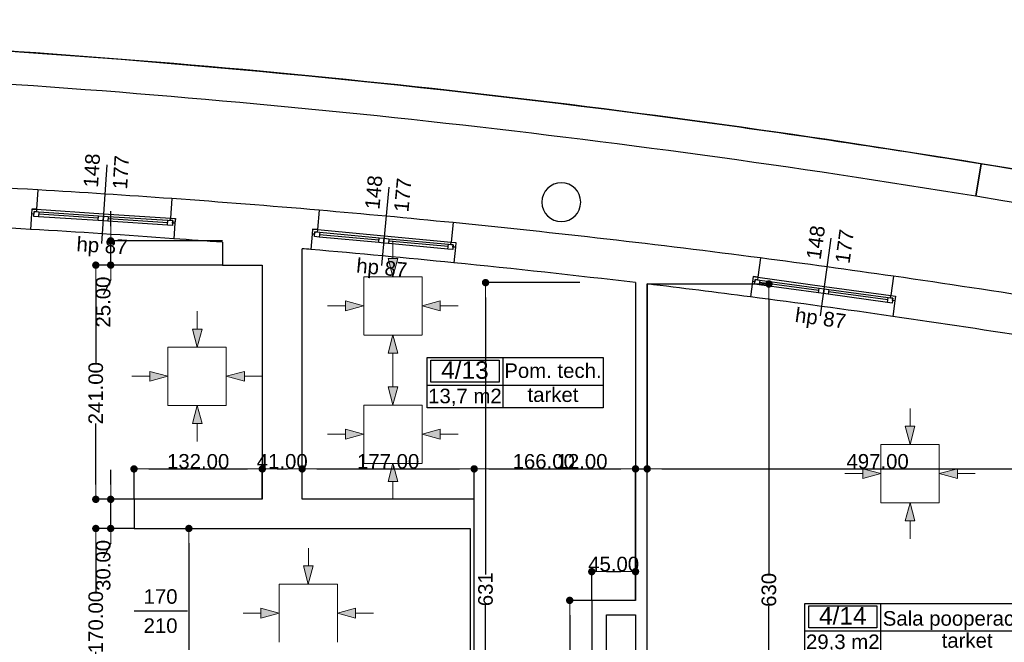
# Model space of a CAD drawing. Header units: millimetres. Extents: x -175445 to -20415, y -559200 to 231527.
# Tile 101 of 256: x -124714 to -114583, y -157432 to -151025. Entities that reach past the tile are written whole.
import ezdxf
from ezdxf.enums import TextEntityAlignment as Align

# ---------------------------------------------------------------- set-up
doc = ezdxf.new("R2010")
doc.units = ezdxf.units.MM
doc.header["$MEASUREMENT"] = 0
for name, color, linetype in [('Linia', 7, 'Continuous'), ('Obiekt', 7, 'Continuous'), ('Okno', 7, 'Continuous'), ('Strefa', 7, 'Continuous'), ('Strop', 7, 'Continuous'), ('Słup', 7, 'Continuous'), ('Wymiary', 63, 'Continuous'), ('Ściana', 7, 'Continuous')]:
    doc.layers.add(name, color=color, linetype=linetype)
doc.styles.add('Arial', font='txt')
doc.dimstyles.new('GENERATED_STYLE__1', dxfattribs={"dimtxt": 150, "dimasz": 152, "dimexe": 0.18, "dimexo": 0, "dimgap": 0.09, "dimtad": 1, "dimtih": 1, "dimtoh": 1, "dimlfac": 0.1, "dimzin": 0, "dimdsep": 46, "dimtxsty": 'Arial', "dimblk": 'ARROWHEAD_11', "dimblk1": 'ARROWHEAD_11', "dimblk2": 'ARROWHEAD_11', "dimcen": 0.09, "dimclrd": 114, "dimclre": 114, "dimclrt": 114, "dimazin": 0, "dimtfac": 1, "dimtdec": 4, "dimtmove": 0, "dimatfit": 3, "dimfxl": 1, "dimtolj": 1, "dimtzin": 0, "dimarcsym": 0})
doc.dimstyles.new('GENERATED_STYLE__2', dxfattribs={"dimtxt": 150, "dimasz": 152, "dimexe": 0.18, "dimexo": 0, "dimgap": 0.09, "dimtad": 1, "dimlfac": 0.1, "dimzin": 0, "dimdsep": 46, "dimtxsty": 'Arial', "dimblk": 'ARROWHEAD_11', "dimblk1": 'ARROWHEAD_11', "dimblk2": 'ARROWHEAD_11', "dimcen": 0.09, "dimclrd": 114, "dimclre": 114, "dimclrt": 114, "dimazin": 0, "dimtfac": 1, "dimtdec": 4, "dimtmove": 0, "dimatfit": 3, "dimfxl": 1, "dimtolj": 1, "dimtzin": 0, "dimarcsym": 0})

# ---------------------------------------------------------------- blocks, each defined once
blk = doc.blocks.new('Pom. tech._4_13_13', base_point=(-119744, 40584))
at = {"layer": 'Strefa'}
for p, q in [((-120523, 40867), (-118711, 40867)), ((-120523, 40349), (-120523, 40867)), ((-120484, 40841), (-119783, 40841)), ((-120484, 40615), (-120484, 40841)), ((-119783, 40841), (-119783, 40615)), ((-119744, 40867), (-119744, 40349)), ((-118711, 40867), (-118711, 40349)), ((-120523, 40584), (-118711, 40584)), ((-119783, 40615), (-120484, 40615)), ((-118711, 40349), (-120523, 40349))]:
    blk.add_line(p, q, dxfattribs=at)
at = {"layer": 'Strefa', "style": 'Arial'}
for tag, height, p in [('ROOM_NUMBER', 180, (-120133, 40739)), ('ROOM_NAME', 150, (-119227, 40733)), ('ROOM_CALC_AREA', 150, (-120133, 40472)), ('floor_f', 150, (-119227, 40486))]:
    blk.add_attdef(tag, text='', height=height, dxfattribs=at).set_placement(p, align=Align.MIDDLE_CENTER)
blk = doc.blocks.new('Sala pooperacyjna_4_14_14', base_point=(-115856, 38055))
at = {"layer": 'Strefa'}
for p, q in [((-116635, 38338), (-114076, 38338)), ((-116635, 37820), (-116635, 38338)), ((-116596, 38312), (-115895, 38312)), ((-116596, 38086), (-116596, 38312)), ((-115895, 38312), (-115895, 38086)), ((-115856, 38338), (-115856, 37820)), ((-114076, 38338), (-114076, 37820)), ((-116635, 38055), (-114076, 38055)), ((-115895, 38086), (-116596, 38086)), ((-114076, 37820), (-116635, 37820))]:
    blk.add_line(p, q, dxfattribs=at)
at = {"layer": 'Strefa', "style": 'Arial'}
for tag, height, p in [('ROOM_NUMBER', 180, (-116245, 38210)), ('ROOM_NAME', 150, (-114966, 38184)), ('ROOM_CALC_AREA', 150, (-116245, 37943)), ('floor_f', 150, (-114966, 37957))]:
    blk.add_attdef(tag, text='', height=height, dxfattribs=at).set_placement(p, align=Align.MIDDLE_CENTER)
blk = doc.blocks.new('ARROWHEAD_11')
at = {"color": 0, "linetype": 'Continuous', "lineweight": 0}
blk.add_line((0, 0), (-1, 0), dxfattribs=at)
at = {"color": 0, "linetype": 'Continuous', "lineweight": 0, "const_width": 0.25, "flags": 128}
blk.add_lwpolyline([(-0.125, 0, 1), (0.125, 0, 1)], format="xyb", close=True, dxfattribs=at)
blk = doc.blocks.new('*D1291')
at = {"layer": 'Defpoints', "color": 0}
for p in [(-123931, -156261), (-123538, -156261), (-123538, -157961)]:
    blk.add_point(p, dxfattribs=at)
at = {"layer": 'Wymiary', "color": 114, "lineweight": -2}
for p, q in [((-123538, -156261), (-123932, -156261)), ((-123931, -156413), (-123931, -156920)), ((-123931, -157809), (-123931, -157529)), ((-123538, -157961), (-123932, -157961))]:
    blk.add_line(p, q, dxfattribs=at)
at = {"layer": 'Wymiary', "color": 114, "lineweight": -2, "xscale": 152, "yscale": 152, "zscale": 152}
for p, rotation in [((-123931, -156261), 90), ((-123931, -157961), 270)]:
    blk.add_blockref('ARROWHEAD_11', p, dxfattribs=dict(at, rotation=rotation))
at = {"layer": 'Wymiary', "color": 114, "lineweight": 13, "insert": (-123931, -157224), "char_height": 150, "attachment_point": 5, "rotation": 90, "style": 'Arial'}
blk.add_mtext('\\A1;170.00', dxfattribs=at)
blk = doc.blocks.new('*D1292')
at = {"layer": 'Defpoints', "color": 0}
for p in [(-123778, -155961), (-123538, -155961), (-123538, -156261)]:
    blk.add_point(p, dxfattribs=at)
at = {"layer": 'Wymiary', "color": 114, "lineweight": -2}
for p, q in [((-123778, -155809), (-123778, -155657)), ((-123538, -155961), (-123778, -155961)), ((-123778, -156261), (-123778, -155961)), ((-123538, -156261), (-123778, -156261)), ((-123778, -156413), (-123855, -156565))]:
    blk.add_line(p, q, dxfattribs=at)
at = {"layer": 'Wymiary', "color": 114, "lineweight": -2, "xscale": 152, "yscale": 152, "zscale": 152}
for p, rotation in [((-123778, -155961), 270), ((-123778, -156261), 90)]:
    blk.add_blockref('ARROWHEAD_11', p, dxfattribs=dict(at, rotation=rotation))
at = {"layer": 'Wymiary', "color": 114, "lineweight": 13, "insert": (-123855, -156641), "char_height": 150, "attachment_point": 5, "rotation": 90, "style": 'Arial'}
blk.add_mtext('\\A1;30.00', dxfattribs=at)
blk = doc.blocks.new('*D1293')
at = {"layer": 'Defpoints', "color": 0}
for p in [(-123931, -153551), (-122628, -153551), (-123538, -155961)]:
    blk.add_point(p, dxfattribs=at)
at = {"layer": 'Wymiary', "color": 114, "lineweight": -2}
for p, q in [((-122628, -153551), (-123932, -153551)), ((-123931, -153703), (-123931, -154557)), ((-123931, -155809), (-123931, -155182)), ((-123538, -155961), (-123932, -155961))]:
    blk.add_line(p, q, dxfattribs=at)
at = {"layer": 'Wymiary', "color": 114, "lineweight": -2, "xscale": 152, "yscale": 152, "zscale": 152}
for p, rotation in [((-123931, -153551), 90), ((-123931, -155961), 270)]:
    blk.add_blockref('ARROWHEAD_11', p, dxfattribs=dict(at, rotation=rotation))
at = {"layer": 'Wymiary', "color": 114, "lineweight": 13, "insert": (-123931, -154869), "char_height": 150, "attachment_point": 5, "rotation": 90, "style": 'Arial'}
blk.add_mtext('\\A1;241.00', dxfattribs=at)
blk = doc.blocks.new('*D1294')
at = {"layer": 'Defpoints', "color": 0}
for p in [(-123778, -153301), (-122628, -153301), (-122628, -153551)]:
    blk.add_point(p, dxfattribs=at)
at = {"layer": 'Wymiary', "color": 114, "lineweight": -2}
for p, q in [((-123778, -153149), (-123778, -152997)), ((-122628, -153301), (-123778, -153301)), ((-123778, -153551), (-123778, -153301)), ((-122628, -153551), (-123778, -153551)), ((-123778, -153703), (-123855, -153855))]:
    blk.add_line(p, q, dxfattribs=at)
at = {"layer": 'Wymiary', "color": 114, "lineweight": -2, "xscale": 152, "yscale": 152, "zscale": 152}
for p, rotation in [((-123778, -153301), 270), ((-123778, -153551), 90)]:
    blk.add_blockref('ARROWHEAD_11', p, dxfattribs=dict(at, rotation=rotation))
at = {"layer": 'Wymiary', "color": 114, "lineweight": 13, "insert": (-123855, -153931), "char_height": 150, "attachment_point": 5, "rotation": 90, "style": 'Arial'}
blk.add_mtext('\\A1;25.00', dxfattribs=at)
blk = doc.blocks.new('*D1295')
at = {"layer": 'Defpoints', "color": 0}
for p in [(-119055, -157001), (-118828, -157001), (-118828, -160041)]:
    blk.add_point(p, dxfattribs=at)
at = {"layer": 'Wymiary', "color": 114, "lineweight": -2}
for p, q in [((-118828, -157001), (-119055, -157001)), ((-119055, -157153), (-119055, -158209)), ((-119055, -159889), (-119055, -158832)), ((-118828, -160041), (-119055, -160041))]:
    blk.add_line(p, q, dxfattribs=at)
at = {"layer": 'Wymiary', "color": 114, "lineweight": -2, "xscale": 152, "yscale": 152, "zscale": 152}
for p, rotation in [((-119055, -157001), 90), ((-119055, -160041), 270)]:
    blk.add_blockref('ARROWHEAD_11', p, dxfattribs=dict(at, rotation=rotation))
at = {"layer": 'Wymiary', "color": 114, "lineweight": 13, "insert": (-119055, -158521), "char_height": 150, "attachment_point": 5, "rotation": 90, "style": 'Arial'}
blk.add_mtext('\\A1;304.00', dxfattribs=at)
blk = doc.blocks.new('*D1300')
at = {"layer": 'Defpoints', "color": 0}
for p in [(-118258, -153745), (-117005, -153745), (-117348, -160041)]:
    blk.add_point(p, dxfattribs=at)
at = {"layer": 'Wymiary', "color": 114, "lineweight": -2}
for p, q in [((-118258, -153745), (-117005, -153745)), ((-117005, -153897), (-117005, -156727)), ((-117005, -159889), (-117005, -157059)), ((-117348, -160041), (-117005, -160041))]:
    blk.add_line(p, q, dxfattribs=at)
at = {"layer": 'Wymiary', "color": 114, "lineweight": -2, "xscale": 152, "yscale": 152, "zscale": 152}
for p, rotation in [((-117005, -153745), 90), ((-117005, -160041), 270)]:
    blk.add_blockref('ARROWHEAD_11', p, dxfattribs=dict(at, rotation=rotation))
at = {"layer": 'Wymiary', "color": 114, "lineweight": 13, "insert": (-117005, -156893), "char_height": 150, "attachment_point": 5, "rotation": 90, "style": 'Arial'}
blk.add_mtext('\\A1;630', dxfattribs=at)
blk = doc.blocks.new('*D1310')
at = {"layer": 'Defpoints', "color": 0}
for p in [(-119921, -153731), (-118950, -153731), (-118828, -160041)]:
    blk.add_point(p, dxfattribs=at)
at = {"layer": 'Wymiary', "color": 114, "lineweight": -2}
for p, q in [((-118950, -153731), (-119921, -153731)), ((-119921, -153883), (-119921, -156734)), ((-119921, -159889), (-119921, -157037)), ((-118828, -160041), (-119921, -160041))]:
    blk.add_line(p, q, dxfattribs=at)
at = {"layer": 'Wymiary', "color": 114, "lineweight": -2, "xscale": 152, "yscale": 152, "zscale": 152}
for p, rotation in [((-119921, -153731), 90), ((-119921, -160041), 270)]:
    blk.add_blockref('ARROWHEAD_11', p, dxfattribs=dict(at, rotation=rotation))
at = {"layer": 'Wymiary', "color": 114, "lineweight": 13, "insert": (-119921, -156886), "char_height": 150, "attachment_point": 5, "rotation": 90, "style": 'Arial'}
blk.add_mtext('\\A1;631', dxfattribs=at)
blk = doc.blocks.new('*D1311')
at = {"layer": 'Defpoints', "color": 0}
for p in [(-118378, -156705), (-118828, -157001), (-118378, -157001)]:
    blk.add_point(p, dxfattribs=at)
at = {"layer": 'Wymiary', "color": 114, "lineweight": -2}
for p, q in [((-118828, -157001), (-118828, -156705)), ((-118676, -156705), (-118530, -156705)), ((-118378, -157001), (-118378, -156705))]:
    blk.add_line(p, q, dxfattribs=at)
at = {"layer": 'Wymiary', "color": 114, "lineweight": -2, "xscale": 152, "yscale": 152, "zscale": 152, "rotation": 180}
blk.add_blockref('ARROWHEAD_11', (-118828, -156705), dxfattribs=at)
at = {"layer": 'Wymiary', "color": 114, "lineweight": -2, "xscale": 152, "yscale": 152, "zscale": 152}
blk.add_blockref('ARROWHEAD_11', (-118378, -156705), dxfattribs=at)
at = {"layer": 'Wymiary', "color": 114, "lineweight": 13, "insert": (-118603, -156628), "char_height": 150, "attachment_point": 5, "style": 'Arial'}
blk.add_mtext('\\A1;45.00', dxfattribs=at)
blk = doc.blocks.new('*D1312')
at = {"layer": 'Defpoints', "color": 0}
for p in [(-122218, -155648), (-123538, -155961), (-122218, -155961)]:
    blk.add_point(p, dxfattribs=at)
at = {"layer": 'Wymiary', "color": 114, "lineweight": -2}
for p, q in [((-123538, -155961), (-123538, -155647)), ((-123386, -155648), (-122370, -155648)), ((-122218, -155961), (-122218, -155647))]:
    blk.add_line(p, q, dxfattribs=at)
at = {"layer": 'Wymiary', "color": 114, "lineweight": -2, "xscale": 152, "yscale": 152, "zscale": 152, "rotation": 180}
blk.add_blockref('ARROWHEAD_11', (-123538, -155648), dxfattribs=at)
at = {"layer": 'Wymiary', "color": 114, "lineweight": -2, "xscale": 152, "yscale": 152, "zscale": 152}
blk.add_blockref('ARROWHEAD_11', (-122218, -155648), dxfattribs=at)
at = {"layer": 'Wymiary', "color": 114, "lineweight": 13, "insert": (-122878, -155571), "char_height": 150, "attachment_point": 5, "style": 'Arial'}
blk.add_mtext('\\A1;132.00', dxfattribs=at)
blk = doc.blocks.new('*D1313')
at = {"layer": 'Defpoints', "color": 0}
for p in [(-121808, -155648), (-122218, -155961), (-121808, -155961)]:
    blk.add_point(p, dxfattribs=at)
at = {"layer": 'Wymiary', "color": 114, "lineweight": -2}
for p, q in [((-122218, -155961), (-122218, -155647)), ((-122066, -155648), (-121960, -155648)), ((-121808, -155961), (-121808, -155647))]:
    blk.add_line(p, q, dxfattribs=at)
at = {"layer": 'Wymiary', "color": 114, "lineweight": -2, "xscale": 152, "yscale": 152, "zscale": 152, "rotation": 180}
blk.add_blockref('ARROWHEAD_11', (-122218, -155648), dxfattribs=at)
at = {"layer": 'Wymiary', "color": 114, "lineweight": -2, "xscale": 152, "yscale": 152, "zscale": 152}
blk.add_blockref('ARROWHEAD_11', (-121808, -155648), dxfattribs=at)
at = {"layer": 'Wymiary', "color": 114, "lineweight": 13, "insert": (-122013, -155571), "char_height": 150, "attachment_point": 5, "style": 'Arial'}
blk.add_mtext('\\A1;41.00', dxfattribs=at)
blk = doc.blocks.new('*D1314')
at = {"layer": 'Defpoints', "color": 0}
for p in [(-120038, -155648), (-121808, -155961), (-120038, -155961)]:
    blk.add_point(p, dxfattribs=at)
at = {"layer": 'Wymiary', "color": 114, "lineweight": -2}
for p, q in [((-121808, -155961), (-121808, -155647)), ((-121656, -155648), (-120190, -155648)), ((-120038, -155961), (-120038, -155647))]:
    blk.add_line(p, q, dxfattribs=at)
at = {"layer": 'Wymiary', "color": 114, "lineweight": -2, "xscale": 152, "yscale": 152, "zscale": 152, "rotation": 180}
blk.add_blockref('ARROWHEAD_11', (-121808, -155648), dxfattribs=at)
at = {"layer": 'Wymiary', "color": 114, "lineweight": -2, "xscale": 152, "yscale": 152, "zscale": 152}
blk.add_blockref('ARROWHEAD_11', (-120038, -155648), dxfattribs=at)
at = {"layer": 'Wymiary', "color": 114, "lineweight": 13, "insert": (-120923, -155571), "char_height": 150, "attachment_point": 5, "style": 'Arial'}
blk.add_mtext('\\A1;177.00', dxfattribs=at)
blk = doc.blocks.new('*D1315')
at = {"layer": 'Defpoints', "color": 0}
for p in [(-118378, -155648), (-120038, -155961), (-118378, -156886)]:
    blk.add_point(p, dxfattribs=at)
at = {"layer": 'Wymiary', "color": 114, "lineweight": -2}
for p, q in [((-120038, -155961), (-120038, -155647)), ((-119886, -155648), (-118530, -155648)), ((-118378, -156886), (-118378, -155647))]:
    blk.add_line(p, q, dxfattribs=at)
at = {"layer": 'Wymiary', "color": 114, "lineweight": -2, "xscale": 152, "yscale": 152, "zscale": 152, "rotation": 180}
blk.add_blockref('ARROWHEAD_11', (-120038, -155648), dxfattribs=at)
at = {"layer": 'Wymiary', "color": 114, "lineweight": -2, "xscale": 152, "yscale": 152, "zscale": 152}
blk.add_blockref('ARROWHEAD_11', (-118378, -155648), dxfattribs=at)
at = {"layer": 'Wymiary', "color": 114, "lineweight": 13, "insert": (-119322, -155571), "char_height": 150, "attachment_point": 5, "style": 'Arial'}
blk.add_mtext('\\A1;166.00', dxfattribs=at)
blk = doc.blocks.new('*D1316')
at = {"layer": 'Defpoints', "color": 0}
for p in [(-118258, -155648), (-118378, -156886), (-118258, -156886)]:
    blk.add_point(p, dxfattribs=at)
at = {"layer": 'Wymiary', "color": 114, "lineweight": -2}
for p, q in [((-119174, -155648), (-118682, -155648)), ((-118682, -155648), (-118530, -155648)), ((-118378, -156886), (-118378, -155647)), ((-118378, -155648), (-118258, -155648)), ((-118258, -156886), (-118258, -155647)), ((-118106, -155648), (-117954, -155648))]:
    blk.add_line(p, q, dxfattribs=at)
at = {"layer": 'Wymiary', "color": 114, "lineweight": -2, "xscale": 152, "yscale": 152, "zscale": 152}
blk.add_blockref('ARROWHEAD_11', (-118378, -155648), dxfattribs=at)
at = {"layer": 'Wymiary', "color": 114, "lineweight": -2, "xscale": 152, "yscale": 152, "zscale": 152, "rotation": 180}
blk.add_blockref('ARROWHEAD_11', (-118258, -155648), dxfattribs=at)
at = {"layer": 'Wymiary', "color": 114, "lineweight": 13, "insert": (-118928, -155571), "char_height": 150, "attachment_point": 5, "style": 'Arial'}
blk.add_mtext('\\A1;12.00', dxfattribs=at)
blk = doc.blocks.new('*D1338')
at = {"layer": 'Defpoints', "color": 0}
for p in [(-123538, -156261), (-122973, -156261), (-122048, -159601)]:
    blk.add_point(p, dxfattribs=at)
at = {"layer": 'Wymiary', "color": 114, "lineweight": -2}
for p, q in [((-123538, -156261), (-122973, -156261)), ((-122973, -156413), (-122973, -157619)), ((-122973, -159449), (-122973, -158242)), ((-122048, -159601), (-122973, -159601))]:
    blk.add_line(p, q, dxfattribs=at)
at = {"layer": 'Wymiary', "color": 114, "lineweight": -2, "xscale": 152, "yscale": 152, "zscale": 152}
for p, rotation in [((-122973, -156261), 90), ((-122973, -159601), 270)]:
    blk.add_blockref('ARROWHEAD_11', p, dxfattribs=dict(at, rotation=rotation))
at = {"layer": 'Wymiary', "color": 114, "lineweight": 13, "insert": (-122973, -157931), "char_height": 150, "attachment_point": 5, "rotation": 90, "style": 'Arial'}
blk.add_mtext('\\A1;334.00', dxfattribs=at)
blk = doc.blocks.new('*D1344')
at = {"layer": 'Defpoints', "color": 0}
for p in [(-118258, -153745), (-113288, -155648), (-113288, -157211)]:
    blk.add_point(p, dxfattribs=at)
at = {"layer": 'Wymiary', "color": 114, "lineweight": -2}
for p, q in [((-118258, -153745), (-118258, -155648)), ((-118106, -155648), (-113440, -155648)), ((-113288, -157211), (-113288, -155647))]:
    blk.add_line(p, q, dxfattribs=at)
at = {"layer": 'Wymiary', "color": 114, "lineweight": -2, "xscale": 152, "yscale": 152, "zscale": 152, "rotation": 180}
blk.add_blockref('ARROWHEAD_11', (-118258, -155648), dxfattribs=at)
at = {"layer": 'Wymiary', "color": 114, "lineweight": -2, "xscale": 152, "yscale": 152, "zscale": 152}
blk.add_blockref('ARROWHEAD_11', (-113288, -155648), dxfattribs=at)
at = {"layer": 'Wymiary', "color": 114, "lineweight": 13, "insert": (-115887, -155571), "char_height": 150, "attachment_point": 5, "style": 'Arial'}
blk.add_mtext('\\A1;497.00', dxfattribs=at)

msp = doc.modelspace()

# ---------------------------------------------------------------- hatches: boundary and pattern name
at = {"layer": 'Linia', "linetype": 'Continuous', "lineweight": 13}
for points in [[(-120874.015, -153669.813), (-120823.766, -153483.277), (-120923.766, -153483.144)], [(-121175.215, -153969.813), (-121361.817, -153919.813), (-121361.817, -154019.813)], [(-120574.415, -153969.813), (-120387.812, -154019.813), (-120387.812, -153919.813)], [(-122887.994, -154395.102), (-122837.745, -154208.566), (-122937.745, -154208.433)], [(-120874.015, -154269.812), (-120923.766, -154456.481), (-120823.766, -154456.348)], [(-123189.194, -154695.101), (-123375.796, -154645.101), (-123375.796, -154745.101)], [(-122588.394, -154695.101), (-122401.791, -154745.101), (-122401.791, -154645.101)], [(-120874.015, -154990.262), (-120823.766, -154803.726), (-120923.766, -154803.592)], [(-122887.994, -154995.101), (-122937.745, -155181.77), (-122837.745, -155181.637)], [(-121175.215, -155290.261), (-121361.817, -155240.261), (-121361.817, -155340.261)], [(-120574.415, -155290.261), (-120387.812, -155340.261), (-120387.812, -155240.261)], [(-115552.903, -155396.218), (-115502.654, -155209.682), (-115602.654, -155209.549)], [(-120874.015, -155590.261), (-120923.766, -155776.93), (-120823.766, -155776.797)], [(-115854.104, -155696.218), (-116040.706, -155646.218), (-116040.706, -155746.218)], [(-115253.304, -155696.218), (-115066.701, -155746.218), (-115066.701, -155646.218)], [(-115552.903, -155996.217), (-115602.654, -156182.886), (-115502.654, -156182.753)], [(-121744.413, -156832.521), (-121694.164, -156645.985), (-121794.164, -156645.852)], [(-122045.613, -157132.521), (-122232.216, -157082.521), (-122232.216, -157182.521)], [(-121444.813, -157132.521), (-121258.211, -157182.521), (-121258.211, -157082.521)]]:
    msp.add_hatch(color=256, dxfattribs=at).paths.add_polyline_path(points)

# ---------------------------------------------------------------- linework, layer by layer
at = {"layer": 'Linia', "lineweight": 13}
for p, q in [((-120873.521, -153299.438), (-120873.766, -153483.211)), ((-120874.015, -153669.813), (-120923.766, -153483.144)), ((-120923.766, -153483.144), (-120823.766, -153483.277)), ((-120874.015, -153669.813), (-120823.766, -153483.277)), ((-120574.415, -153670.213), (-121174.415, -153670.213)), ((-121174.415, -153670.213), (-121174.415, -154269.413)), ((-120574.415, -154269.413), (-120574.415, -153670.213)), ((-121545.59, -153969.813), (-121361.817, -153969.813)), ((-121175.215, -153969.813), (-121361.817, -153919.813)), ((-121361.817, -154019.813), (-121361.817, -153919.813)), ((-121175.215, -153969.813), (-121361.817, -154019.813)), ((-120574.415, -153969.813), (-120387.812, -153919.813)), ((-120574.415, -153969.813), (-120387.812, -154019.813)), ((-120387.812, -153919.813), (-120387.812, -154019.813)), ((-120204.04, -153969.813), (-120387.812, -153969.813)), ((-122887.499, -154024.727), (-122887.745, -154208.499)), ((-122887.994, -154395.102), (-122937.745, -154208.433)), ((-122937.745, -154208.433), (-122837.745, -154208.566)), ((-122887.994, -154395.102), (-122837.745, -154208.566)), ((-121174.415, -154270.213), (-120574.415, -154270.213)), ((-120874.015, -154269.812), (-120923.766, -154456.481)), ((-120874.015, -154269.812), (-120823.766, -154456.348)), ((-122588.394, -154395.501), (-123188.394, -154395.501)), ((-123188.394, -154395.501), (-123188.394, -154994.701)), ((-122588.394, -154994.701), (-122588.394, -154395.501)), ((-120823.766, -154456.348), (-120923.766, -154456.481)), ((-120873.521, -154640.187), (-120873.766, -154456.415)), ((-123559.569, -154695.101), (-123375.796, -154695.101)), ((-123189.194, -154695.101), (-123375.796, -154645.101)), ((-123375.796, -154745.101), (-123375.796, -154645.101)), ((-123189.194, -154695.101), (-123375.796, -154745.101)), ((-122588.394, -154695.101), (-122401.791, -154645.101)), ((-122588.394, -154695.101), (-122401.791, -154745.101)), ((-122401.791, -154645.101), (-122401.791, -154745.101)), ((-122218.019, -154695.101), (-122401.791, -154695.101)), ((-120873.521, -154619.887), (-120873.766, -154803.659)), ((-120874.015, -154990.262), (-120923.766, -154803.592)), ((-120923.766, -154803.592), (-120823.766, -154803.726)), ((-120874.015, -154990.262), (-120823.766, -154803.726)), ((-123188.394, -154995.501), (-122588.394, -154995.501)), ((-122887.994, -154995.101), (-122937.745, -155181.77)), ((-122887.994, -154995.101), (-122837.745, -155181.637)), ((-120574.415, -154990.661), (-121174.415, -154990.661)), ((-121174.415, -154990.661), (-121174.415, -155589.861)), ((-120574.415, -155589.861), (-120574.415, -154990.661)), ((-115552.409, -155025.843), (-115552.654, -155209.616)), ((-122837.745, -155181.637), (-122937.745, -155181.77)), ((-122887.499, -155365.476), (-122887.745, -155181.704)), ((-121545.59, -155290.261), (-121361.817, -155290.261)), ((-121175.215, -155290.261), (-121361.817, -155240.261)), ((-121361.817, -155340.261), (-121361.817, -155240.261)), ((-121175.215, -155290.261), (-121361.817, -155340.261)), ((-120574.415, -155290.261), (-120387.812, -155240.261)), ((-120574.415, -155290.261), (-120387.812, -155340.261)), ((-120387.812, -155240.261), (-120387.812, -155340.261)), ((-120204.04, -155290.261), (-120387.812, -155290.261)), ((-115552.903, -155396.218), (-115602.654, -155209.549)), ((-115602.654, -155209.549), (-115502.654, -155209.682)), ((-115552.903, -155396.218), (-115502.654, -155209.682)), ((-115253.304, -155396.618), (-115853.304, -155396.618)), ((-115853.304, -155396.618), (-115853.304, -155995.818)), ((-115253.304, -155995.818), (-115253.304, -155396.618)), ((-121174.415, -155590.661), (-120574.415, -155590.661)), ((-120874.015, -155590.261), (-120923.766, -155776.93)), ((-120874.015, -155590.261), (-120823.766, -155776.797)), ((-116224.479, -155696.218), (-116040.706, -155696.218)), ((-115854.104, -155696.218), (-116040.706, -155646.218)), ((-116040.706, -155746.218), (-116040.706, -155646.218)), ((-115854.104, -155696.218), (-116040.706, -155746.218)), ((-115253.304, -155696.218), (-115066.701, -155646.218)), ((-115253.304, -155696.218), (-115066.701, -155746.218)), ((-115066.701, -155646.218), (-115066.701, -155746.218)), ((-114882.929, -155696.218), (-115066.701, -155696.218)), ((-120823.766, -155776.797), (-120923.766, -155776.93)), ((-120873.521, -155960.636), (-120873.766, -155776.863)), ((-115853.304, -155996.618), (-115253.304, -155996.618)), ((-115552.903, -155996.217), (-115602.654, -156182.886)), ((-115552.903, -155996.217), (-115502.654, -156182.753)), ((-115502.654, -156182.753), (-115602.654, -156182.886)), ((-115552.409, -156366.592), (-115552.654, -156182.82)), ((-121743.919, -156462.146), (-121744.164, -156645.918)), ((-121744.413, -156832.521), (-121794.164, -156645.852)), ((-121794.164, -156645.852), (-121694.164, -156645.985)), ((-121744.413, -156832.521), (-121694.164, -156645.985)), ((-121444.813, -156832.921), (-122044.813, -156832.921)), ((-122044.813, -156832.921), (-122044.813, -157432.121)), ((-121444.813, -157432.121), (-121444.813, -156832.921)), ((-122045.613, -157132.521), (-122232.216, -157082.521)), ((-122232.216, -157182.521), (-122232.216, -157082.521)), ((-121444.813, -157132.521), (-121258.211, -157082.521)), ((-121258.211, -157082.521), (-121258.211, -157182.521)), ((-122415.988, -157132.521), (-122232.216, -157132.521)), ((-122045.613, -157132.521), (-122232.216, -157182.521)), ((-121444.813, -157132.521), (-121258.211, -157182.521)), ((-121074.438, -157132.521), (-121258.211, -157132.521))]:
    msp.add_line(p, q, dxfattribs=at)
at = {"layer": 'Obiekt'}
for p, q in [((-123818.879, -152519.861), (-123871.4, -153328.157)), ((-120916.733, -152748.901), (-120991.654, -153555.428)), ((-116366.711, -153271.943), (-116476.752, -154074.433)), ((-122986.64, -157110.636), (-123538.019, -157110.636))]:
    msp.add_line(p, q, dxfattribs=at)
at = {"layer": 'Okno'}
for p, q in [((-124590.266, -152973.42), (-124593.154, -153023.338)), ((-124589.912, -152973.443), (-124593.154, -153023.338)), ((-124590.266, -152973.42), (-124540.017, -152976.685)), ((-124540.465, -152976.656), (-124590.266, -152973.42)), ((-124568.207, -153024.959), (-124593.154, -153023.338)), ((-124569.828, -153049.906), (-124566.586, -153000.011)), ((-124519.933, -153053.148), (-124569.828, -153049.906)), ((-124566.586, -153000.011), (-124568.207, -153024.959)), ((-124541.638, -153001.632), (-124566.586, -153000.011)), ((-124566.586, -153000.011), (-124516.691, -153003.253)), ((-124540.017, -152976.685), (-124541.638, -153001.632)), ((-124540.017, -152976.685), (-123851.469, -153021.425)), ((-124516.691, -153003.253), (-124519.933, -153053.148)), ((-123906.227, -153093.025), (-124519.933, -153053.148)), ((-123906.227, -153093.025), (-124519.933, -153053.148)), ((-123904.606, -153068.078), (-124518.312, -153028.201)), ((-124516.691, -153003.253), (-123902.985, -153043.131)), ((-123906.227, -153093.025), (-123902.985, -153043.131)), ((-123902.985, -153043.131), (-123853.09, -153046.373)), ((-123856.332, -153096.267), (-123853.09, -153046.373)), ((-123853.09, -153046.373), (-123856.332, -153096.267)), ((-123853.09, -153046.373), (-123803.195, -153049.615)), ((-123851.469, -153021.425), (-123162.921, -153066.166)), ((-123803.195, -153049.615), (-123806.437, -153099.51)), ((-123191.111, -153114.439), (-123804.816, -153074.562)), ((-123803.195, -153049.615), (-123189.49, -153089.492)), ((-123164.542, -153091.113), (-123162.921, -153066.166)), ((-123162.921, -153066.166), (-123112.673, -153069.431)), ((-123162.473, -153066.195), (-123112.673, -153069.431)), ((-123113.026, -153069.408), (-123116.268, -153119.302)), ((-123112.673, -153069.431), (-123116.268, -153119.302)), ((-123856.332, -153096.267), (-123906.227, -153093.025)), ((-123806.437, -153099.51), (-123856.332, -153096.267)), ((-123192.732, -153139.387), (-123806.437, -153099.51)), ((-123192.732, -153139.387), (-123806.437, -153099.51)), ((-123192.732, -153139.387), (-123189.49, -153089.492)), ((-123142.837, -153142.629), (-123192.732, -153139.387)), ((-123189.49, -153089.492), (-123139.595, -153092.734)), ((-123139.595, -153092.734), (-123164.542, -153091.113)), ((-123139.595, -153092.734), (-123142.837, -153142.629)), ((-123141.216, -153117.681), (-123139.595, -153092.734)), ((-123116.268, -153119.302), (-123141.216, -153117.681)), ((-121700.404, -153180.888), (-121704.675, -153230.706)), ((-121700.051, -153180.921), (-121704.675, -153230.706)), ((-121679.783, -153233.019), (-121704.675, -153230.706)), ((-121700.404, -153180.888), (-121650.265, -153185.545)), ((-121650.712, -153185.504), (-121700.404, -153180.888)), ((-121682.095, -153257.911), (-121677.47, -153208.126)), ((-121632.309, -153262.536), (-121682.095, -153257.911)), ((-121677.47, -153208.126), (-121679.783, -153233.019)), ((-121652.577, -153210.438), (-121677.47, -153208.126)), ((-121677.47, -153208.126), (-121627.685, -153212.751)), ((-121650.265, -153185.545), (-121652.577, -153210.438)), ((-121650.265, -153185.545), (-120963.223, -153249.367)), ((-121627.685, -153212.751), (-121632.309, -153262.536)), ((-121019.946, -153319.421), (-121632.309, -153262.536)), ((-121019.946, -153319.421), (-121632.309, -153262.536)), ((-121017.633, -153294.528), (-121629.997, -153237.643)), ((-121627.685, -153212.751), (-121015.321, -153269.635)), ((-121019.946, -153319.421), (-121015.321, -153269.635)), ((-121015.321, -153269.635), (-120965.535, -153274.26)), ((-120970.16, -153324.046), (-120965.535, -153274.26)), ((-120965.535, -153274.26), (-120970.16, -153324.046)), ((-120965.535, -153274.26), (-120915.75, -153278.885)), ((-120963.223, -153249.367), (-120276.181, -153313.189)), ((-120970.16, -153324.046), (-121019.946, -153319.421)), ((-120920.375, -153328.671), (-120970.16, -153324.046)), ((-120915.75, -153278.885), (-120920.375, -153328.671)), ((-120308.011, -153385.556), (-120920.375, -153328.671)), ((-120308.011, -153385.556), (-120920.375, -153328.671)), ((-120305.699, -153360.663), (-120918.062, -153303.778)), ((-120915.75, -153278.885), (-120303.386, -153335.77)), ((-120308.011, -153385.556), (-120303.386, -153335.77)), ((-120303.386, -153335.77), (-120253.601, -153340.395)), ((-120278.493, -153338.082), (-120276.181, -153313.189)), ((-120253.601, -153340.395), (-120278.493, -153338.082)), ((-120276.181, -153313.189), (-120226.042, -153317.847)), ((-120275.734, -153313.231), (-120226.042, -153317.847)), ((-120253.601, -153340.395), (-120258.225, -153390.18)), ((-120255.913, -153365.288), (-120253.601, -153340.395)), ((-120231.02, -153367.6), (-120255.913, -153365.288)), ((-120226.395, -153317.814), (-120231.02, -153367.6)), ((-120226.042, -153317.847), (-120231.02, -153367.6)), ((-120258.225, -153390.18), (-120308.011, -153385.556)), ((-117168.485, -153669.325), (-117174.926, -153718.91)), ((-117168.133, -153669.373), (-117174.926, -153718.91)), ((-117168.485, -153669.325), (-117118.597, -153676.166)), ((-117119.042, -153676.105), (-117168.485, -153669.325)), ((-117118.597, -153676.166), (-117121.993, -153700.934)), ((-117118.597, -153676.166), (-116434.994, -153769.904)), ((-117150.158, -153722.306), (-117174.926, -153718.91)), ((-117153.554, -153747.074), (-117146.762, -153697.538)), ((-117104.018, -153753.867), (-117153.554, -153747.074)), ((-117146.762, -153697.538), (-117150.158, -153722.306)), ((-117121.993, -153700.934), (-117146.762, -153697.538)), ((-117146.762, -153697.538), (-117097.225, -153704.33)), ((-117097.225, -153704.33), (-117104.018, -153753.867)), ((-116494.719, -153837.416), (-117104.018, -153753.867)), ((-116494.719, -153837.416), (-117104.018, -153753.867)), ((-116491.323, -153812.648), (-117100.621, -153729.099)), ((-117097.225, -153704.33), (-116487.927, -153787.88)), ((-116434.994, -153769.904), (-115751.391, -153863.643)), ((-116494.719, -153837.416), (-116487.927, -153787.88)), ((-116445.183, -153844.209), (-116494.719, -153837.416)), ((-116487.927, -153787.88), (-116438.39, -153794.673)), ((-116445.183, -153844.209), (-116438.39, -153794.673)), ((-116438.39, -153794.673), (-116445.183, -153844.209)), ((-116395.647, -153851.002), (-116445.183, -153844.209)), ((-116438.39, -153794.673), (-116388.854, -153801.465)), ((-116388.854, -153801.465), (-116395.647, -153851.002)), ((-115786.348, -153934.552), (-116395.647, -153851.002)), ((-115786.348, -153934.552), (-116395.647, -153851.002)), ((-115782.952, -153909.783), (-116392.25, -153826.234)), ((-116388.854, -153801.465), (-115779.556, -153885.015)), ((-115786.348, -153934.552), (-115779.556, -153885.015)), ((-115779.556, -153885.015), (-115730.019, -153891.808)), ((-115754.787, -153888.411), (-115751.391, -153863.643)), ((-115751.391, -153863.643), (-115701.503, -153870.484)), ((-115750.946, -153863.704), (-115701.503, -153870.484)), ((-115701.855, -153870.436), (-115708.647, -153919.972)), ((-115701.503, -153870.484), (-115708.647, -153919.972)), ((-115736.812, -153941.344), (-115786.348, -153934.552)), ((-115730.019, -153891.808), (-115754.787, -153888.411)), ((-115730.019, -153891.808), (-115736.812, -153941.344)), ((-115733.415, -153916.576), (-115730.019, -153891.808)), ((-115708.647, -153919.972), (-115733.415, -153916.576))]:
    msp.add_line(p, q, dxfattribs=at)
for radius, start, end in [(104642.008, 85.90349819, 86.6610521), (104642.008, 84.31401936, 85.07157326), (104232.008, 85.87612114, 86.68842914), (104232.008, 84.28664231, 85.09895031), (104642.008, 81.8132603, 82.57081421), (104232.008, 81.78588326, 82.59819125)]:
    msp.add_arc((-130623.425, -257241.03), radius, start, end, dxfattribs=at)
at = {"layer": 'Strop', "flags": 128}
msp.add_lwpolyline([(-96528.019, -180730.636), (-140258.019, -180730.636), (-141547.974, -180730.636), (-141547.974, -179164.997), (-158346.468, -163832.965), (-159768.887, -165391.434), (-165456.021, -160200.771), (-162779.93, -157268.292), (-160850.538, -159029.253), (-154498.018, -159029.253), (-154498.018, -153008.003, -0.000026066), (-154486.563, -153005.817, -0.048415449), (-132966.516, -151026.695, -0.006018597), (-130274.231, -151072.694), (-126000.282, -151274.702, -0.000456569), (-125806.601, -151285.909, -0.017918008), (-118229.318, -152004.441, -0.007769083), (-114963.359, -152484.403), (-114963.364, -152484.434, -0.034912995), (-97147.904, -156667.71, -0.03139835)], format="xyb", dxfattribs=at)
at = {"layer": 'Słup'}
for p, q in [((-122628.019, -153316.13), (-122628.019, -153550.586)), ((-122628.019, -153550.586), (-122218.019, -153550.586))]:
    msp.add_line(p, q, dxfattribs=at)
for start, end in [(0, 180), (180, 0)]:
    msp.add_arc((-119141.915, -152902.743), 200, start, end, dxfattribs=at)
at = {"layer": 'Ściana'}
for p, q in [((-124528.797, -152776.657), (-124540.465, -152976.656)), ((-123148.162, -152866.367), (-123162.473, -153066.195)), ((-124590.266, -152973.42), (-124593.154, -153023.338)), ((-124540.465, -152976.656), (-124590.266, -152973.42)), ((-124593.154, -153023.338), (-124602.397, -153183.072)), ((-123162.473, -153066.195), (-123112.673, -153069.431)), ((-123112.673, -153069.431), (-123116.268, -153119.302)), ((-121633.501, -152985.905), (-121650.712, -153185.504)), ((-123116.268, -153119.302), (-123127.775, -153278.889)), ((-120255.885, -153113.877), (-120275.734, -153313.231)), ((-121704.675, -153230.706), (-121718.345, -153390.122)), ((-121700.404, -153180.888), (-121704.675, -153230.706)), ((-121650.712, -153185.504), (-121700.404, -153180.888)), ((-120275.734, -153313.231), (-120226.042, -153317.847)), ((-120231.02, -153367.6), (-120246.949, -153526.806)), ((-120226.042, -153317.847), (-120231.02, -153367.6)), ((-117093.138, -153477.447), (-117119.042, -153676.105)), ((-117168.485, -153669.325), (-117174.926, -153718.91)), ((-117119.042, -153676.105), (-117168.485, -153669.325)), ((-115722.418, -153665.407), (-115750.946, -153863.704)), ((-117174.926, -153718.91), (-117195.539, -153877.577)), ((-115750.946, -153863.704), (-115701.503, -153870.484)), ((-115701.503, -153870.484), (-115708.647, -153919.972)), ((-115708.647, -153919.972), (-115731.507, -154078.332)), ((-123538.019, -156260.636), (-123238.019, -156260.636))]:
    msp.add_line(p, q, dxfattribs=at)
at = {"layer": 'Ściana', "flags": 128}
for points in [[(-114823.163, -152507.258), (-114877.975, -152842.811)], [(-114877.975, -152842.918), (-114822.869, -152507.414)], [(-121808.019, -155960.636), (-121808.019, -153382.472)], [(-122218.019, -153550.586), (-122218.019, -155960.636)], [(-118378.019, -153730.83), (-118378.019, -157000.636)], [(-118258.019, -159690.636), (-118258.019, -153745.097)], [(-123538.019, -155960.636), (-123538.019, -156260.636)], [(-122218.019, -155960.636), (-123538.019, -155960.636)], [(-120038.019, -155960.636), (-121808.019, -155960.636)], [(-120038.019, -160140.636), (-120038.019, -155960.636)], [(-123238.019, -156260.636), (-120078.019, -156260.636)], [(-120078.019, -156260.636), (-120078.019, -160140.636)], [(-118828.019, -157000.636), (-118828.019, -160040.636)], [(-118378.019, -157000.636), (-118828.019, -157000.636)], [(-118678.019, -160040.636), (-118678.019, -157150.636)], [(-118678.019, -157150.636), (-118378.019, -157150.636)], [(-118378.019, -157150.636), (-118378.019, -160040.636)]]:
    msp.add_lwpolyline(points, dxfattribs=at)
at = {"layer": 'Ściana'}
for centre, radius, start, end in [((-132040.316, -257332.804), 106229.953, 80.67251854, 86.82122469), ((-132040.316, -257332.804), 105889.953, 80.67251854, 86.82089778), ((-135974.129, -281990.98), 131199.839, 72.78657015, 80.72275794), ((-130623.425, -257241.03), 104642.008, 86.6610521, 87.58060665), ((-130623.425, -257241.03), 104642.008, 85.07157326, 85.90349819), ((-135974.129, -281990.98), 130859.839, 72.78658978, 80.72275794), ((-130623.425, -257241.03), 104232.008, 86.68842914, 87.5797865), ((-130623.425, -257241.03), 104642.008, 82.57081421, 84.31401936), ((-130623.425, -257241.03), 104232.008, 85.60064606, 85.87612114), ((-130623.425, -257241.03), 104232.008, 85.09895031, 85.14842243), ((-130623.425, -257241.03), 104232.008, 83.25318415, 84.28664231), ((-130623.425, -257241.03), 104642.008, 80.92170589, 81.8132603), ((-130623.425, -257241.03), 104232.008, 82.59819125, 83.18675623), ((-130623.425, -257241.03), 104232.008, 80.94908293, 81.78588326)]:
    msp.add_arc(centre, radius, start, end, dxfattribs=at)

# ---------------------------------------------------------------- block references
at = {"layer": 'Strefa'}
ref = msp.add_blockref('Pom. tech._4_13_13', (-119743.566, -154785.478), dxfattribs=at)
ref.add_attrib('ROOM_NAME', 'Pom. tech.', dxfattribs={"color": 7, "height": 150, "style": 'Arial'}).set_placement((-119227.324, -154636.661), align=Align.MIDDLE_CENTER)
ref.add_attrib('ROOM_NUMBER', '4/13', dxfattribs={"color": 7, "height": 180, "style": 'Arial'}).set_placement((-120133.086, -154630.531), align=Align.MIDDLE_CENTER)
ref.add_attrib('ROOM_CALC_AREA', '13,7 m2', dxfattribs={"color": 7, "height": 150, "style": 'Arial'}).set_placement((-120133.086, -154897.532), align=Align.MIDDLE_CENTER)
ref.add_attrib('floor_f', 'tarket', dxfattribs={"color": 7, "height": 150, "style": 'Arial'}).set_placement((-119227.324, -154884.161), align=Align.MIDDLE_CENTER)
ref = msp.add_blockref('Sala pooperacyjna_4_14_14', (-115855.948, -157314.648), dxfattribs=at)
ref.add_attrib('ROOM_NAME', 'Sala pooperacyjna', dxfattribs={"color": 7, "height": 150, "style": 'Arial'}).set_placement((-114966.027, -157186.248), align=Align.MIDDLE_CENTER)
ref.add_attrib('ROOM_NUMBER', '4/14', dxfattribs={"color": 7, "height": 180, "style": 'Arial'}).set_placement((-116245.469, -157159.701), align=Align.MIDDLE_CENTER)
ref.add_attrib('ROOM_CALC_AREA', '29,3 m2', dxfattribs={"color": 7, "height": 150, "style": 'Arial'}).set_placement((-116245.469, -157426.703), align=Align.MIDDLE_CENTER)
ref.add_attrib('floor_f', 'tarket', dxfattribs={"color": 7, "height": 150, "style": 'Arial'}).set_placement((-114966.027, -157413.331), align=Align.MIDDLE_CENTER)

# ---------------------------------------------------------------- texts
at = {"layer": 'Obiekt', "char_height": 150, "attachment_point": 7, "style": 'Arial'}
for s, insert, rotation in [('\\A1;{\\fArial|b0|i0|c238|p38;148}', (-123906.916, -152756.137), 86.2822751), ('\\A1;{\\fArial|b0|i0|c238|p38;177}', (-123610.011, -152775.429), 86.2822751), ('\\A1;{\\fArial|b0|i0|c238|p38;148}', (-121011.29, -152982.643), 84.6927963), ('\\A1;{\\fArial|b0|i0|c238|p38;177}', (-120715.034, -153010.163), 84.6927963), ('\\A1;{\\fArial|b0|i0|c238|p38;148}', (-116471.377, -153501.337), 82.1920373), ('\\A1;{\\fArial|b0|i0|c238|p38;177}', (-116176.604, -153541.757), 82.1920373), ('\\A1;{\\fArial|b0|i0|c238|p38;hp 87}', (-124136.449, -153452.066), 356.2822751), ('\\A1;{\\fArial|b0|i0|c238|p38;hp 87}', (-121260.039, -153671.937), 354.6927963), ('\\A1;{\\fArial|b0|i0|c238|p38;hp 87}', (-116749.965, -154179.121), 352.1920373)]:
    msp.add_mtext(s, dxfattribs=dict(at, insert=insert, rotation=rotation))
for s, insert in [('\\A1;{\\fArial|b0|i0|c238|p38;170}', (-123439.679, -157038.104)), ('\\A1;{\\fArial|b0|i0|c238|p38;210}', (-123439.679, -157338.104))]:
    msp.add_mtext(s, dxfattribs=dict(at, insert=insert))

# ---------------------------------------------------------------- dimensions: what is measured, and where the dimension line sits
at = {"layer": 'Wymiary', "lineweight": 13}
for base, p1, p2, picture, middle in [((-123778.141, -153300.586), (-122628.019, -153550.586), (-122628.019, -153300.586), '*D1294', (-123854.817, -153931.262)), ((-123931.4926, -153550.5865), (-123538.0187, -155960.6358), (-122628.0187, -153550.5865), '*D1293', (-123931.4926, -154869.4401)), ((-123778.038, -155960.636), (-123538.019, -156260.636), (-123538.019, -155960.636), '*D1292', (-123854.766, -156641.363)), ((-123931.493, -156260.636), (-123538.019, -157960.636), (-123538.019, -156260.636), '*D1291', (-123931.493, -157224.465)), ((-122972.992, -156260.636), (-122048.019, -159600.636), (-123538.019, -156260.636), '*D1338', (-122972.992, -157930.636)), ((-119054.578, -157000.636), (-118828.019, -160040.636), (-118828.019, -157000.636), '*D1295', (-119054.578, -158520.636))]:
    dim = msp.add_linear_dim(base=base, p1=p1, p2=p2, angle=90, dimstyle='GENERATED_STYLE__2', dxfattribs=at)
    dim.commit()
    dim.dimension.update_dxf_attribs({"geometry": picture, "text_midpoint": middle, "dimtype": 160, "text_rotation": 90})
for base, p1, p2, text, picture, middle in [((-119921.205, -153730.83), (-118828.019, -160040.636), (-118949.578, -153730.83), '631', '*D1310', (-119921.205, -156885.733)), ((-117005.482, -153745.097), (-117348.019, -160040.636), (-118258.019, -153745.097), '630', '*D1300', (-117005.482, -156892.866))]:
    dim = msp.add_linear_dim(base=base, p1=p1, p2=p2, angle=90, text=text, dimstyle='GENERATED_STYLE__2', dxfattribs=at)
    dim.commit()
    dim.dimension.update_dxf_attribs({"geometry": picture, "text_midpoint": middle, "dimtype": 160, "text_rotation": 90})
for base, p1, p2, picture, middle in [((-113288.019, -155647.631), (-118258.019, -153745.097), (-113288.019, -157210.636), '*D1344', (-115886.848, -155647.631)), ((-122218.019, -155647.631), (-123538.019, -155960.636), (-122218.019, -155960.636), '*D1312', (-122878.019, -155647.631)), ((-121808.019, -155647.631), (-122218.019, -155960.636), (-121808.019, -155960.636), '*D1313', (-122013.019, -155647.631)), ((-120038.019, -155647.631), (-121808.019, -155960.636), (-120038.019, -155960.636), '*D1314', (-120923.019, -155647.631)), ((-118378.019, -155647.631), (-120038.019, -155960.636), (-118378.019, -156885.733), '*D1315', (-119321.848, -155647.631)), ((-118258.019, -155647.631), (-118378.019, -156885.733), (-118258.019, -156885.733), '*D1316', (-118927.88, -155647.631)), ((-118378.019, -156705.132), (-118828.019, -157000.636), (-118378.019, -157000.636), '*D1311', (-118603.019, -156705.132))]:
    dim = msp.add_linear_dim(base=base, p1=p1, p2=p2, dimstyle='GENERATED_STYLE__1', dxfattribs=at)
    dim.commit()
    dim.dimension.update_dxf_attribs({"geometry": picture, "text_midpoint": middle, "dimtype": 160})

doc.saveas('drawing.dxf')
